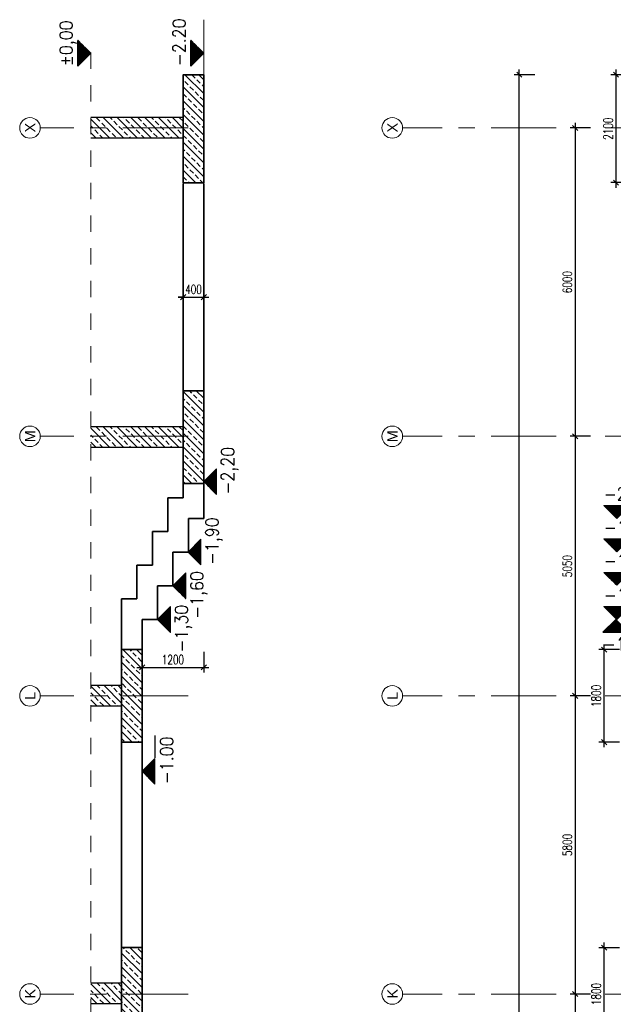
# Model space of a CAD drawing. Header units: millimetres. Extents: x 6071355 to 6728188, y -31956 to 56387.
# Tile 29 of 59: x 6072038 to 6083591, y 33683 to 52839. Entities that reach past the tile are written whole.
import ezdxf

# ---------------------------------------------------------------- set-up
doc = ezdxf.new("R2010")
doc.units = ezdxf.units.MM
doc.header["$MEASUREMENT"] = 0
doc.linetypes.add('Dash', pattern=[635, 317.5, -317.5])
doc.linetypes.add('Grid Line', pattern=[2222.5, 1270, -317.5, 317.5, -317.5])
doc.layers.add('A_wymiary', color=7, linetype='Continuous', lineweight=15, true_color=0x848484)
for name, color, linetype in [('BZ_kot', 7, 'Continuous'), ('BZ_MUR_FUND', 8, 'Continuous'), ('ELEMENTY', 7, 'Continuous')]:
    doc.layers.add(name, color=color, linetype=linetype)
for name, color, linetype, lineweight in [('M_ŁAWY', 3, 'Continuous', 35), ('Standard 1350-A_01-RZUT PARTERU LUSTRO2_28_Nowe_MODO_A1_osie-1_Nr_pióra__7_Nr_pióra__7_Nr_pióra__7', 7, 'Continuous', 18), ('Standard 1350-A_01-RZUT PARTERU LUSTRO2_28_Nowe_MODO_A1_osie_Nr_pióra__7_Nr_pióra__7_Nr_pióra__7', 7, 'Continuous', 18)]:
    doc.layers.add(name, color=color, linetype=linetype, lineweight=lineweight)
doc.styles.add('ROMANS', font='romans.shx', dxfattribs={"width": 0.8})
doc.styles.add('STYL_AUTOMATYCZNY_1', font='arial.ttf')
doc.styles.add('wymiar', font='romans.shx', dxfattribs={"width": 0.7})
doc.dimstyles.new('AB_100mm', dxfattribs={"dimscale": 100, "dimtxt": 1.8, "dimasz": 1, "dimexe": 1, "dimexo": 0, "dimtad": 1, "dimrnd": 1, "dimtxsty": 'wymiar', "dimblk": 'OBLIQUE', "dimcen": 2.5, "dimdle": 1, "dimclrd": 4, "dimclre": 4, "dimclrt": 3, "dimadec": 0, "dimazin": 0, "dimtfac": 1, "dimtix": 1, "dimtmove": 2, "dimatfit": 3, "dimfxl": 3, "dimfxlon": 1, "dimarcsym": 0})
pattern_1 = [(315, (6190118.99, 41162.41), (134.70384, 134.70384), []), (315, (6190118.99, 41027.7), (134.70384, 134.70384), [95.25, -47.625])]

# ---------------------------------------------------------------- blocks, each defined once
blk = doc.blocks.new('_Oblique')
at = {"color": 0, "linetype": 'ByBlock', "lineweight": -2}
blk.add_line((-0.5, -0.5), (0.5, 0.5), dxfattribs=at)
blk = doc.blocks.new('*D12708')
at = {"layer": 'A_wymiary', "color": 4, "lineweight": -2}
for p, q in [((6082849, 50833), (6082849, 44633)), ((6083149, 50733), (6082749, 50733)), ((6083149, 44733), (6082749, 44733))]:
    blk.add_line(p, q, dxfattribs=at)
at = {"layer": 'Defpoints', "color": 0}
for p in [(6083201, 50733), (6082849, 44733), (6083201, 44733)]:
    blk.add_point(p, dxfattribs=at)
at = {"layer": 'A_wymiary', "color": 4, "lineweight": -2, "xscale": 100, "yscale": 100, "zscale": 100}
for p, rotation in [((6082849, 50733), 90), ((6082849, 44733), 270)]:
    blk.add_blockref('_Oblique', p, dxfattribs=dict(at, rotation=rotation))
at = {"layer": 'A_wymiary', "color": 3, "insert": (6082696, 47733), "char_height": 180, "attachment_point": 5, "rotation": 90, "style": 'wymiar'}
blk.add_mtext('6000', dxfattribs=at)
blk = doc.blocks.new('*X8950')
at = {"color": 0}
for p, q in [((-40, 242.8), (-40, 243.5)), ((-39, 241.8), (-39, 243.5)), ((-38, 240.8), (-38, 243.5)), ((-37, 239.8), (-37, 243.5)), ((-36, 238.8), (-36, 243.5)), ((-35, 237.8), (-35, 243.5)), ((-34, 236.8), (-34, 243.5)), ((-33, 235.8), (-33, 243.5)), ((-32, 234.8), (-32, 243.5)), ((-31, 233.8), (-31, 243.5)), ((-30, 232.8), (-30, 243.5)), ((-29, 231.8), (-29, 243.5)), ((-28, 230.8), (-28, 243.5)), ((-27, 229.8), (-27, 243.5)), ((-26, 228.8), (-26, 243.5)), ((-25, 227.8), (-25, 243.5)), ((-24, 226.8), (-24, 243.5)), ((-23, 225.8), (-23, 243.5)), ((-22, 224.8), (-22, 243.5)), ((-21, 223.8), (-21, 243.5)), ((-20, 222.8), (-20, 243.5)), ((-19, 221.8), (-19, 243.5)), ((-18, 220.8), (-18, 243.5)), ((-17, 219.8), (-17, 243.5)), ((-16, 218.8), (-16, 243.5)), ((-15, 217.8), (-15, 243.5)), ((-14, 216.8), (-14, 243.5)), ((-13, 215.8), (-13, 243.5)), ((-12, 214.8), (-12, 243.5)), ((-11, 213.8), (-11, 243.5)), ((-10, 212.8), (-10, 243.5)), ((-9, 211.8), (-9, 243.5)), ((-8, 210.8), (-8, 243.5)), ((-7, 209.8), (-7, 243.5)), ((-6, 208.8), (-6, 243.5)), ((-5, 209.2), (-5, 243.5)), ((-4, 210.2), (-4, 243.5)), ((-3, 211.2), (-3, 243.5)), ((-2, 212.2), (-2, 243.5)), ((-1, 213.2), (-1, 243.5)), ((0, 214.2), (0, 243.5)), ((1, 215.2), (1, 243.5)), ((2, 216.2), (2, 243.5)), ((3, 217.2), (3, 243.5)), ((4, 218.2), (4, 243.5)), ((5, 219.2), (5, 243.5)), ((6, 220.2), (6, 243.5)), ((7, 221.2), (7, 243.5)), ((8, 222.2), (8, 243.5)), ((9, 223.2), (9, 243.5)), ((10, 224.2), (10, 243.5)), ((11, 225.2), (11, 243.5)), ((12, 226.2), (12, 243.5)), ((13, 227.2), (13, 243.5)), ((14, 228.2), (14, 243.5)), ((15, 229.2), (15, 243.5)), ((16, 230.2), (16, 243.5)), ((17, 231.2), (17, 243.5)), ((18, 232.2), (18, 243.5)), ((19, 233.2), (19, 243.5)), ((20, 234.2), (20, 243.5)), ((21, 235.2), (21, 243.5)), ((22, 236.2), (22, 243.5)), ((23, 237.2), (23, 243.5)), ((24, 238.2), (24, 243.5)), ((25, 239.2), (25, 243.5)), ((26, 240.2), (26, 243.5)), ((27, 241.2), (27, 243.5)), ((28, 242.2), (28, 243.5)), ((29, 243.2), (29, 243.5))]:
    blk.add_line(p, q, dxfattribs=at)
blk = doc.blocks.new('EKOT2')
blk.add_lwpolyline([(-35, 35), (35, 35), (0, 0)], close=True)
blk.add_blockref('*X8950', (5.7, -208.5))
at = {"style": 'ROMANS', "width": 0.9}
blk.add_attdef('POZIOM', (-35, 49.6), '', height=35, dxfattribs=at)
blk = doc.blocks.new('*D12714')
at = {"layer": 'A_wymiary', "color": 4, "lineweight": -2}
for p, q in [((6082849, 44833), (6082849, 39583)), ((6083149, 44733), (6082749, 44733)), ((6083149, 39683), (6082749, 39683))]:
    blk.add_line(p, q, dxfattribs=at)
at = {"layer": 'Defpoints', "color": 0}
for p in [(6083201, 44733), (6082849, 39683), (6083784, 39683)]:
    blk.add_point(p, dxfattribs=at)
at = {"layer": 'A_wymiary', "color": 4, "lineweight": -2, "xscale": 100, "yscale": 100, "zscale": 100}
for p, rotation in [((6082849, 44733), 90), ((6082849, 39683), 270)]:
    blk.add_blockref('_Oblique', p, dxfattribs=dict(at, rotation=rotation))
at = {"layer": 'A_wymiary', "color": 3, "insert": (6082696, 42208), "char_height": 180, "attachment_point": 5, "rotation": 90, "style": 'wymiar'}
blk.add_mtext('5050', dxfattribs=at)
blk = doc.blocks.new('*D12715')
at = {"layer": 'A_wymiary', "color": 4, "lineweight": -2}
for p, q in [((6083149, 39683), (6082749, 39683)), ((6082849, 39783), (6082849, 33783)), ((6083149, 33883), (6082749, 33883))]:
    blk.add_line(p, q, dxfattribs=at)
at = {"layer": 'Defpoints', "color": 0}
for p in [(6083784, 39683), (6082849, 33883), (6083784, 33883)]:
    blk.add_point(p, dxfattribs=at)
at = {"layer": 'A_wymiary', "color": 4, "lineweight": -2, "xscale": 100, "yscale": 100, "zscale": 100}
for p, rotation in [((6082849, 39683), 90), ((6082849, 33883), 270)]:
    blk.add_blockref('_Oblique', p, dxfattribs=dict(at, rotation=rotation))
at = {"layer": 'A_wymiary', "color": 3, "insert": (6082696, 36783), "char_height": 180, "attachment_point": 5, "rotation": 90, "style": 'wymiar'}
blk.add_mtext('5800', dxfattribs=at)
blk = doc.blocks.new('*D12716')
at = {"layer": 'A_wymiary', "color": 4, "lineweight": -2}
for p, q in [((6082849, 33983), (6082849, 27983)), ((6083149, 33883), (6082749, 33883)), ((6083149, 28083), (6082749, 28083))]:
    blk.add_line(p, q, dxfattribs=at)
at = {"layer": 'Defpoints', "color": 0}
for p in [(6083784, 33883), (6082849, 28083), (6083784, 28083)]:
    blk.add_point(p, dxfattribs=at)
at = {"layer": 'A_wymiary', "color": 4, "lineweight": -2, "xscale": 100, "yscale": 100, "zscale": 100}
for p, rotation in [((6082849, 33883), 90), ((6082849, 28083), 270)]:
    blk.add_blockref('_Oblique', p, dxfattribs=dict(at, rotation=rotation))
at = {"layer": 'A_wymiary', "color": 3, "insert": (6082696, 30983), "char_height": 180, "attachment_point": 5, "rotation": 90, "style": 'wymiar'}
blk.add_mtext('5800', dxfattribs=at)
blk = doc.blocks.new('*D12764')
at = {"layer": 'A_wymiary', "color": 4, "lineweight": -2}
for p, q in [((6082061, 51768), (6081661, 51768)), ((6081761, -27544), (6081761, 51868)), ((6082061, -27444), (6081661, -27444))]:
    blk.add_line(p, q, dxfattribs=at)
at = {"layer": 'Defpoints', "color": 0}
for p in [(6081761, 51768), (6084034, 51768), (6084841, -27444)]:
    blk.add_point(p, dxfattribs=at)
at = {"layer": 'A_wymiary', "color": 4, "lineweight": -2, "xscale": 100, "yscale": 100, "zscale": 100}
for p, rotation in [((6081761, 51768), 90), ((6081761, -27444), 270)]:
    blk.add_blockref('_Oblique', p, dxfattribs=dict(at, rotation=rotation))
at = {"layer": 'A_wymiary', "color": 3, "insert": (6081609, 12162), "char_height": 180, "attachment_point": 5, "rotation": 90, "style": 'wymiar'}
blk.add_mtext('79212', dxfattribs=at)
blk = doc.blocks.new('*D12787')
at = {"layer": 'A_wymiary', "color": 4, "lineweight": -2}
for p, q in [((6083412, 32883), (6083412, 34883)), ((6083712, 34783), (6083312, 34783)), ((6083712, 32983), (6083312, 32983))]:
    blk.add_line(p, q, dxfattribs=at)
at = {"layer": 'Defpoints', "color": 0}
for p in [(6083412, 34783), (6083784, 34783), (6083784, 32983)]:
    blk.add_point(p, dxfattribs=at)
at = {"layer": 'A_wymiary', "color": 4, "lineweight": -2, "xscale": 100, "yscale": 100, "zscale": 100}
for p, rotation in [((6083412, 34783), 90), ((6083412, 32983), 270)]:
    blk.add_blockref('_Oblique', p, dxfattribs=dict(at, rotation=rotation))
at = {"layer": 'A_wymiary', "color": 3, "insert": (6083259, 33883), "char_height": 180, "attachment_point": 5, "rotation": 90, "style": 'wymiar'}
blk.add_mtext('1800', dxfattribs=at)
blk = doc.blocks.new('*D12789')
at = {"layer": 'A_wymiary', "color": 4, "lineweight": -2}
for p, q in [((6083412, 38683), (6083412, 40683)), ((6083712, 40583), (6083312, 40583)), ((6083712, 38783), (6083312, 38783))]:
    blk.add_line(p, q, dxfattribs=at)
at = {"layer": 'Defpoints', "color": 0}
for p in [(6083412, 40583), (6083784, 40583), (6083784, 38783)]:
    blk.add_point(p, dxfattribs=at)
at = {"layer": 'A_wymiary', "color": 4, "lineweight": -2, "xscale": 100, "yscale": 100, "zscale": 100}
for p, rotation in [((6083412, 40583), 90), ((6083412, 38783), 270)]:
    blk.add_blockref('_Oblique', p, dxfattribs=dict(at, rotation=rotation))
at = {"layer": 'A_wymiary', "color": 3, "insert": (6083259, 39683), "char_height": 180, "attachment_point": 5, "rotation": 90, "style": 'wymiar'}
blk.add_mtext('1800', dxfattribs=at)
blk = doc.blocks.new('*D12820')
at = {"layer": 'A_wymiary', "color": 4, "lineweight": -2}
for p, q in [((6083943, 51768), (6083543, 51768)), ((6083643, 51868), (6083643, 49568)), ((6083943, 49668), (6083543, 49668))]:
    blk.add_line(p, q, dxfattribs=at)
at = {"layer": 'Defpoints', "color": 0}
for p in [(6084034, 51768), (6083643, 49668), (6084034, 49668)]:
    blk.add_point(p, dxfattribs=at)
at = {"layer": 'A_wymiary', "color": 4, "lineweight": -2, "xscale": 100, "yscale": 100, "zscale": 100}
for p, rotation in [((6083643, 51768), 90), ((6083643, 49668), 270)]:
    blk.add_blockref('_Oblique', p, dxfattribs=dict(at, rotation=rotation))
at = {"layer": 'A_wymiary', "color": 3, "insert": (6083491, 50718), "char_height": 180, "attachment_point": 5, "rotation": 90, "style": 'wymiar'}
blk.add_mtext('2100', dxfattribs=at)
blk = doc.blocks.new('*D12919')
at = {"layer": 'A_wymiary', "color": 4, "lineweight": -2}
for p, q in [((6075221, 47706), (6075221, 47341)), ((6075621, 47706), (6075621, 47341)), ((6075121, 47441), (6075721, 47441)), ((6075221, 47441), (6075121, 47441)), ((6075621, 47441), (6075721, 47441))]:
    blk.add_line(p, q, dxfattribs=at)
at = {"layer": 'Defpoints', "color": 0}
for p in [(6075221, 47706), (6075621, 47706), (6075621, 47441)]:
    blk.add_point(p, dxfattribs=at)
at = {"layer": 'A_wymiary', "color": 4, "lineweight": -2, "xscale": 100, "yscale": 100, "zscale": 100}
blk.add_blockref('_Oblique', (6075221, 47441), dxfattribs=at)
at = {"layer": 'A_wymiary', "color": 4, "lineweight": -2, "xscale": 100, "yscale": 100, "zscale": 100, "rotation": 180}
blk.add_blockref('_Oblique', (6075621, 47441), dxfattribs=at)
at = {"layer": 'A_wymiary', "color": 3, "insert": (6075421, 47593), "char_height": 180, "attachment_point": 5, "style": 'wymiar'}
blk.add_mtext('400', dxfattribs=at)
blk = doc.blocks.new('*D12920')
at = {"layer": 'A_wymiary', "color": 4, "lineweight": -2}
for p, q in [((6074421, 40538), (6074421, 40138)), ((6075621, 40538), (6075621, 40138)), ((6074321, 40238), (6075721, 40238))]:
    blk.add_line(p, q, dxfattribs=at)
at = {"layer": 'Defpoints', "color": 0}
for p in [(6075621, 43136), (6074421, 40583), (6075621, 40238)]:
    blk.add_point(p, dxfattribs=at)
at = {"layer": 'A_wymiary', "color": 4, "lineweight": -2, "xscale": 100, "yscale": 100, "zscale": 100, "rotation": 180}
blk.add_blockref('_Oblique', (6074421, 40238), dxfattribs=at)
at = {"layer": 'A_wymiary', "color": 4, "lineweight": -2, "xscale": 100, "yscale": 100, "zscale": 100}
blk.add_blockref('_Oblique', (6075621, 40238), dxfattribs=at)
at = {"layer": 'A_wymiary', "color": 3, "insert": (6075021, 40390), "char_height": 180, "attachment_point": 5, "style": 'wymiar'}
blk.add_mtext('1200', dxfattribs=at)

msp = doc.modelspace()

# ---------------------------------------------------------------- hatches: boundary and pattern name
at = {"layer": 'BZ_MUR_FUND', "transparency": 33554687}
h = msp.add_hatch(dxfattribs=at)
h.set_pattern_fill('ANSI33', color=256, scale=30, angle=270, style=0)
h.set_pattern_definition([(315, (6190118.99, 41162.41), (134.70384, 134.70384), []), (315, (6190118.99, 41027.7), (134.70384, 134.70384), [95.25, -47.625])])
h.paths.add_polyline_path([(6075221.206, 51767.834), (6075221.206, 49667.834), (6075621.206, 49667.834), (6075621.206, 51767.834), (6075221.206, 51767.834)], is_closed=False)
h = msp.add_hatch(dxfattribs=at)
h.set_pattern_fill('ANSI33', color=256, scale=30, angle=270, style=0)
h.set_pattern_definition(pattern_1)
h.paths.add_polyline_path([(6073421.206, 50732.834), (6075221.206, 50732.834), (6075221.206, 50932.862), (6073421.206, 50932.862), (6073421.206, 50732.834)], is_closed=False)
h.paths.add_polyline_path([(6073421.206, 50532.862), (6075221.206, 50532.862), (6075221.206, 50732.834), (6073421.206, 50732.834), (6073421.206, 50532.862)], is_closed=False)
h = msp.add_hatch(dxfattribs=at)
h.set_pattern_fill('ANSI33', color=256, scale=30, angle=270, style=0)
h.set_pattern_definition(pattern_1)
h.paths.add_polyline_path([(6075621.206, 43817.833), (6075621.206, 45617.833), (6075221.206, 45617.833), (6075221.206, 43817.833), (6075621.206, 43817.833)], is_closed=False)
h = msp.add_hatch(dxfattribs=at)
h.set_pattern_fill('ANSI33', color=256, scale=30, angle=270, style=0)
h.set_pattern_definition([(315, (6190118.99, 35147.41), (134.70384, 134.70384), []), (315, (6190118.99, 35012.7), (134.70384, 134.70384), [95.25, -47.625])])
h.paths.add_polyline_path([(6073421.206, 44717.833), (6075221.206, 44717.833), (6075221.206, 44917.862), (6073421.206, 44917.862), (6073421.206, 44717.833)], is_closed=False)
h.paths.add_polyline_path([(6073421.206, 44517.862), (6075221.206, 44517.862), (6075221.206, 44717.833), (6073421.206, 44717.833), (6073421.206, 44517.862)], is_closed=False)
h = msp.add_hatch(dxfattribs=at)
h.set_pattern_fill('ANSI33', color=256, scale=30, angle=270, style=0)
h.set_pattern_definition([(315, (6190118.99, 41162.41), (134.70384, 134.70384), []), (315, (6190118.99, 41027.7), (134.70384, 134.70384), [95.25, -47.625])])
h.paths.add_polyline_path([(6074021.206, 38782.805), (6074421.206, 38782.805), (6074421.206, 40582.805), (6074021.206, 40582.805), (6074021.206, 38782.805)], is_closed=False)
h = msp.add_hatch(dxfattribs=at)
h.set_pattern_fill('ANSI33', color=256, scale=30, angle=270, style=0)
h.set_pattern_definition([(315, (6190118.99, 52762.41), (134.70384, 134.70384), []), (315, (6190118.99, 52627.7), (134.70384, 134.70384), [95.25, -47.625])])
h.paths.add_polyline_path([(6074021.206, 39682.834), (6074021.206, 39882.834), (6073421.206, 39882.834), (6073421.206, 39682.834), (6074021.206, 39682.834)], is_closed=False)
h.paths.add_polyline_path([(6074021.206, 39682.834), (6073421.206, 39682.834), (6073421.206, 39482.834), (6074021.206, 39482.834), (6074021.206, 39682.834)], is_closed=False)
h = msp.add_hatch(dxfattribs=at)
h.set_pattern_fill('ANSI33', color=256, scale=30, angle=270, style=0)
h.set_pattern_definition([(315, (6190118.99, 41162.41), (134.70384, 134.70384), []), (315, (6190118.99, 41027.7), (134.70384, 134.70384), [95.25, -47.625])])
h.paths.add_polyline_path([(6074021.206, 34790.888), (6074021.206, 32990.888), (6074421.206, 32990.888), (6074421.206, 34790.888), (6074021.206, 34790.888)], is_closed=False)
h = msp.add_hatch(dxfattribs=at)
h.set_pattern_fill('ANSI33', color=256, scale=30, angle=270, style=0)
h.set_pattern_definition([(315, (6190118.99, 46970.5), (134.70384, 134.70384), []), (315, (6190118.99, 46835.79), (134.70384, 134.70384), [95.25, -47.625])])
h.paths.add_polyline_path([(6074021.206, 33890.917), (6074021.206, 34090.917), (6073421.206, 34090.917), (6073421.206, 33890.917), (6074021.206, 33890.917)], is_closed=False)
h.paths.add_polyline_path([(6074021.206, 33890.917), (6073421.206, 33890.917), (6073421.206, 33690.917), (6074021.206, 33690.917), (6074021.206, 33890.917)], is_closed=False)

# ---------------------------------------------------------------- linework, layer by layer
for points in [[(6075871.206, 43602.179), (6075871.206, 44102.179), (6075621.206, 43852.179)], [(6075566.331, 42230.649), (6075566.331, 42730.649), (6075316.331, 42480.649)], [(6075271.206, 41574.601), (6075271.206, 42074.601), (6075021.206, 41824.601)], [(6074971.206, 40919.14), (6074971.206, 41419.14), (6074721.206, 41169.14)]]:
    msp.add_lwpolyline(points, close=True)
at = {"layer": 'A_wymiary'}
msp.add_line((6075621.206, 51767.834), (6075621.206, 52838.562), dxfattribs=at)
at = {"layer": 'A_wymiary', "linetype": 'Dash'}
msp.add_line((6073421.206, 52201.475), (6073421.206, -27443.748), dxfattribs=at)
at = {"layer": 'BZ_kot'}
msp.add_lwpolyline([(6074671.206, 38911.164), (6074671.206, 38479.021)], dxfattribs=at)
at = {"layer": 'ELEMENTY', "color": 2, "linetype": 'Continuous'}
for p, q in [((6075221.206, 50932.862), (6073421.206, 50932.862)), ((6075221.206, 50532.862), (6073421.206, 50532.862)), ((6075221.206, 44917.862), (6073421.206, 44917.862)), ((6075221.206, 44517.862), (6073421.206, 44517.862)), ((6074021.206, 39882.834), (6073421.206, 39882.834)), ((6074021.206, 39482.834), (6073421.206, 39482.834)), ((6074021.206, 34090.917), (6073421.206, 34090.917)), ((6074021.206, 33690.917), (6073421.206, 33690.917))]:
    msp.add_line(p, q, dxfattribs=at)
at = {"layer": 'M_ŁAWY', "color": 4}
for p, q in [((6075221.206, 45617.833), (6075221.206, 49652.834)), ((6075621.206, 45617.833), (6075621.206, 49652.834)), ((6075221.206, 43535.525), (6075221.206, 43817.833)), ((6075621.206, 43135.525), (6075621.206, 43817.833)), ((6074921.206, 43135.525), (6074921.206, 43535.525)), ((6074921.206, 43535.525), (6075221.206, 43535.525)), ((6074921.206, 42880.063), (6074921.206, 43135.525)), ((6075321.206, 42485.525), (6075321.206, 43135.525)), ((6075321.206, 43135.525), (6075621.206, 43135.525)), ((6074621.206, 42480.063), (6074621.206, 42880.063)), ((6074621.206, 42880.063), (6074921.206, 42880.063)), ((6074621.206, 42224.601), (6074621.206, 42480.063)), ((6075021.206, 41830.063), (6075021.206, 42480.063)), ((6075021.206, 42480.063), (6075321.206, 42480.063)), ((6074321.206, 41824.601), (6074321.206, 42224.601)), ((6074321.206, 42224.601), (6074621.206, 42224.601)), ((6074321.206, 41569.14), (6074321.206, 41824.601)), ((6074721.206, 41174.601), (6074721.206, 41824.601)), ((6074721.206, 41824.601), (6075021.206, 41824.601)), ((6074021.206, 41169.14), (6074021.206, 41569.14)), ((6074021.206, 41569.14), (6074321.206, 41569.14)), ((6074021.206, 40582.805), (6074021.206, 41169.14)), ((6074421.206, 40582.805), (6074421.206, 41169.14)), ((6074421.206, 41169.14), (6074721.206, 41169.14)), ((6074021.206, 38782.805), (6074021.206, -27443.748)), ((6074421.206, 38782.805), (6074421.206, -27443.748))]:
    msp.add_line(p, q, dxfattribs=at)
for points in [[(6075621.206, 51767.834), (6075221.206, 51767.834), (6075221.206, 49667.834), (6075621.206, 49667.834), (6075621.206, 51767.834)], [(6075621.206, 45617.833), (6075221.206, 45617.833), (6075221.206, 43817.833), (6075621.206, 43817.833), (6075621.206, 45617.833)], [(6074421.206, 40582.805), (6074021.206, 40582.805), (6074021.206, 38782.805), (6074421.206, 38782.805), (6074421.206, 40582.805)]]:
    msp.add_lwpolyline(points, dxfattribs=at)
msp.add_lwpolyline([(6074021.206, 34790.888), (6074421.206, 34790.888), (6074421.206, 32990.888), (6074021.206, 32990.888)], close=True, dxfattribs=at)
at = {"layer": 'Standard 1350-A_01-RZUT PARTERU LUSTRO2_28_Nowe_MODO_A1_osie-1_Nr_pióra__7_Nr_pióra__7_Nr_pióra__7', "color": 7, "linetype": 'Grid Line', "lineweight": 18}
for p, q in [((6075314.88, 50732.834), (6072438.461, 50732.834)), ((6124708.5, 50732.834), (6079489.176, 50732.834)), ((6075314.88, 44732.834), (6072438.461, 44732.834)), ((6124708.5, 44732.834), (6079489.176, 44732.834)), ((6075314.88, 39682.834), (6072438.461, 39682.834)), ((6124708.5, 39682.834), (6079489.176, 39682.834)), ((6075314.88, 33882.834), (6072438.461, 33882.834)), ((6124708.5, 33882.834), (6079489.176, 33882.834))]:
    msp.add_line(p, q, dxfattribs=at)
at = {"layer": 'Standard 1350-A_01-RZUT PARTERU LUSTRO2_28_Nowe_MODO_A1_osie_Nr_pióra__7_Nr_pióra__7_Nr_pióra__7', "color": 7, "linetype": 'Continuous', "lineweight": 18}
for centre in [(6072238.461, 50732.834), (6079289.176, 50732.834), (6072238.461, 44732.834), (6079289.176, 44732.834), (6072238.461, 39682.834), (6079289.176, 39682.834), (6072238.461, 33882.834), (6079289.176, 33882.834)]:
    msp.add_circle(centre, 200, dxfattribs=at)

# ---------------------------------------------------------------- block references
at = {"xscale": -7.142857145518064, "yscale": 7.142857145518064, "zscale": 7.142857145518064, "rotation": 270}
for p in [(6074132.107, 43892.769), (6073827.232, 42521.239), (6073532.107, 41865.191), (6073232.107, 41209.73)]:
    msp.add_blockref('*X8950', p, dxfattribs=at)
at = {"layer": 'BZ_kot', "xscale": 7.142857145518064, "yscale": 7.142857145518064, "zscale": 7.142857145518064, "rotation": 90}
for p, values in [((6073421.206, 52186.873), {'POZIOM': '%%p0,00'}), ((6075621.206, 52186.873), {'POZIOM': '-2.20'})]:
    msp.add_blockref('EKOT2', p, dxfattribs=at).add_auto_attribs(values)
at = {"layer": 'BZ_kot', "xscale": 7.142857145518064, "yscale": 7.142857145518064, "zscale": 7.142857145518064}
for p, values in [((6083658.64, 43135.525), {'POZIOM': '-2.20'}), ((6083658.64, 42485.525), {'POZIOM': '-1.90'}), ((6083658.64, 41835.525), {'POZIOM': '-1.60'}), ((6083658.64, 41170.525), {'POZIOM': '-1.30'})]:
    msp.add_blockref('EKOT2', p, dxfattribs=at).add_auto_attribs(values)
at = {"layer": 'BZ_kot'}
ref = msp.add_blockref('EKOT2', (6083637.211, 41170.525), dxfattribs=dict(at, xscale=-7.142857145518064, yscale=7.142857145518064, zscale=7.142857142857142, rotation=180))
ref.add_attrib('POZIOM', '-1.00', (6083387.211, 40566.419), dxfattribs={"layer": '0', "height": 250, "style": 'ROMANS', "width": 0.9})
ref = msp.add_blockref('EKOT2', (6074421.206, 38217.002), dxfattribs=dict(at, xscale=-7.142857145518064, yscale=7.142857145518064, zscale=7.142857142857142, rotation=270))
ref.add_attrib('POZIOM', '-1.00', (6075025.312, 37967.002), dxfattribs={"layer": '0', "height": 250, "rotation": 90, "style": 'ROMANS', "width": 0.9})

# ---------------------------------------------------------------- texts
at = {"style": 'ROMANS', "width": 0.9}
for tag, p in [('-2,20', (6076211.531, 43602.179)), ('-1,90', (6075906.656, 42230.649)), ('-1,60', (6075611.531, 41184.161)), ('-1,30', (6075311.531, 40528.699))]:
    msp.add_attdef(tag, p, '', height=250, rotation=90, dxfattribs=at)
at = {"layer": 'Standard 1350-A_01-RZUT PARTERU LUSTRO2_28_Nowe_MODO_A1_osie_Nr_pióra__7_Nr_pióra__7_Nr_pióra__7', "color": 7, "linetype": 'Continuous', "lineweight": 18, "char_height": 200, "attachment_point": 3, "rotation": 90, "style": 'STYL_AUTOMATYCZNY_1'}
for s, insert in [('\\A1;{\\pqr;\\fArial|b0|i0|c238|p0;\\W1.000000;X}', (6072143.099, 50831.168)), ('\\A1;{\\pqr;\\fArial|b0|i0|c238|p0;\\W1.000000;X}', (6079193.814, 50831.168)), ('\\A1;{\\pqr;\\fArial|b0|i0|c238|p0;\\W1.000000;M}', (6072143.099, 44850.668)), ('\\A1;{\\pqr;\\fArial|b0|i0|c238|p0;\\W1.000000;M}', (6079193.814, 44850.668)), ('\\A1;{\\pqr;\\fArial|b0|i0|c238|p0;\\W1.000000;L}', (6072143.099, 39764.168)), ('\\A1;{\\pqr;\\fArial|b0|i0|c238|p0;\\W1.000000;L}', (6079193.814, 39764.168)), ('\\A1;{\\pqr;\\fArial|b0|i0|c238|p0;\\W1.000000;K}', (6072143.099, 33981.168)), ('\\A1;{\\pqr;\\fArial|b0|i0|c238|p0;\\W1.000000;K}', (6079193.814, 33981.168))]:
    msp.add_mtext(s, dxfattribs=dict(at, insert=insert))

# ---------------------------------------------------------------- dimensions: what is measured, and where the dimension line sits
at = {"layer": 'A_wymiary'}
for base, p1, p2, picture, middle in [((6081761.199, 51767.834), (6084841.357, -27443.748), (6084033.942, 51767.834), '*D12764', (6081608.699, 12162.043)), ((6082848.957, 44732.834), (6083201.434, 50732.834), (6083201.434, 44732.834), '*D12708', (6082696.457, 47732.834))]:
    dim = msp.add_linear_dim(base=base, p1=p1, p2=p2, angle=90, dimstyle='AB_100mm', override={"dimpost": '', "dimtxsty": 'wymiar'}, dxfattribs=at)
    dim.commit()
    dim.dimension.update_dxf_attribs({"geometry": picture, "text_midpoint": middle})
for base, p1, p2, picture, middle in [((6083643.21, 49667.834), (6084033.942, 51767.834), (6084033.942, 49667.834), '*D12820', (6083490.71, 50717.834)), ((6082848.957, 39682.834), (6083201.434, 44732.834), (6083783.866, 39682.834), '*D12714', (6082696.457, 42207.834)), ((6083411.674, 40582.805), (6083783.866, 38782.805), (6083783.866, 40582.805), '*D12789', (6083259.174, 39682.805)), ((6082848.957, 33882.834), (6083783.866, 39682.834), (6083783.866, 33882.834), '*D12715', (6082696.457, 36782.834)), ((6083411.672, 34782.805), (6083783.864, 32982.805), (6083783.864, 34782.805), '*D12787', (6083259.172, 33882.805)), ((6082848.957, 28082.834), (6083783.866, 33882.834), (6083783.866, 28082.834), '*D12716', (6082696.457, 30982.834))]:
    dim = msp.add_linear_dim(base=base, p1=p1, p2=p2, angle=90, dimstyle='AB_100mm', dxfattribs=at)
    dim.commit()
    dim.dimension.update_dxf_attribs({"geometry": picture, "text_midpoint": middle})
for base, p1, p2, picture, middle in [((6075621.206, 47440.973), (6075221.206, 47705.679), (6075621.206, 47705.679), '*D12919', (6075421.206, 47593.473)), ((6075621.206, 40237.929), (6074421.206, 40582.805), (6075621.206, 43135.525), '*D12920', (6075021.206, 40390.429))]:
    dim = msp.add_linear_dim(base=base, p1=p1, p2=p2, dimstyle='AB_100mm', dxfattribs=at)
    dim.commit()
    dim.dimension.update_dxf_attribs({"geometry": picture, "text_midpoint": middle})

doc.saveas('drawing.dxf')
